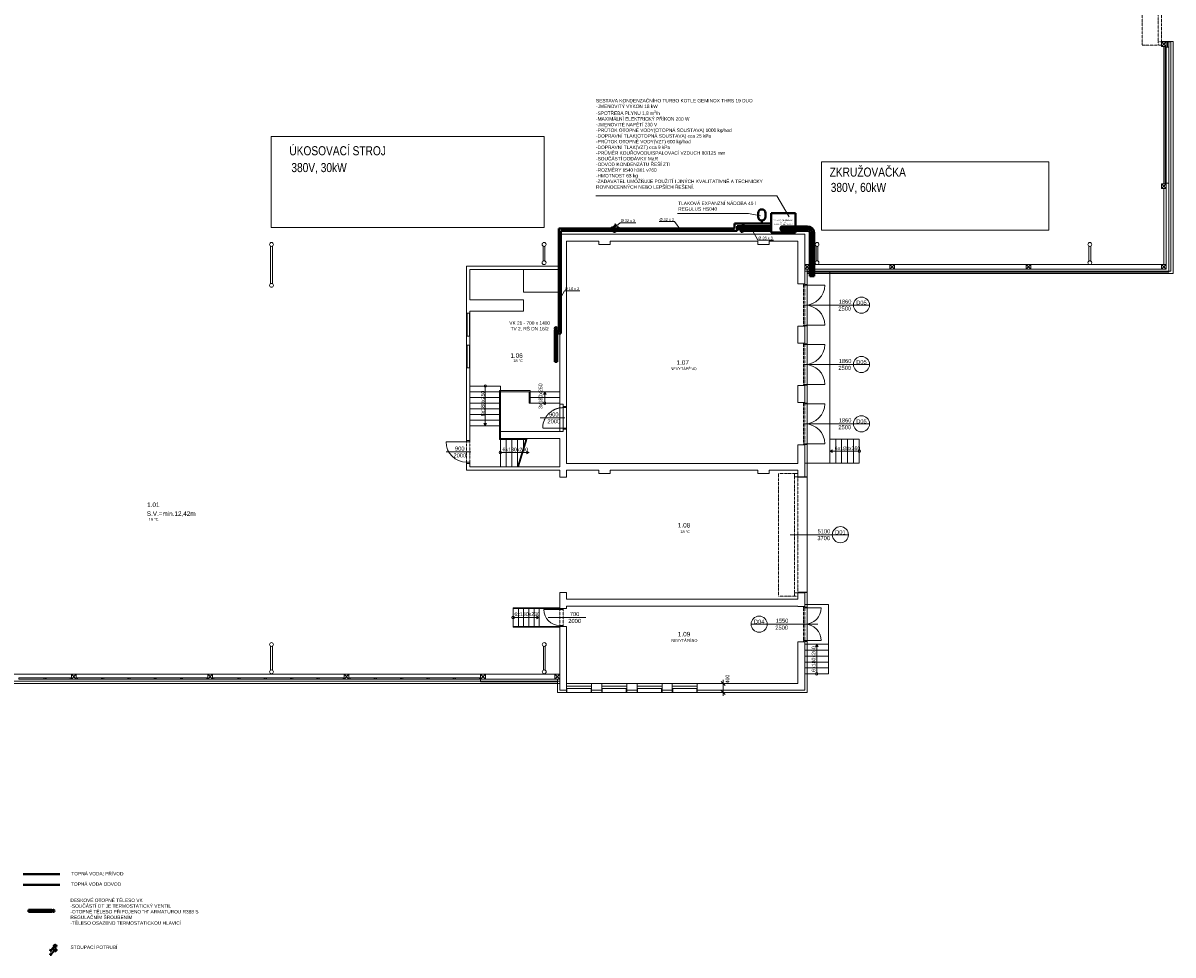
# Model space of a CAD drawing. Header units: millimetres. Extents: x 0 to 1216358, y -266558 to 2852.
# Tile 7 of 76: x 968233 to 1018824, y -186223 to -145225. Entities that reach past the tile are written whole.
import ezdxf
from ezdxf.enums import TextEntityAlignment as Align

# ---------------------------------------------------------------- set-up
doc = ezdxf.new("R2010")
doc.units = ezdxf.units.MM
for name, pattern in [('DASHED', [0.75, 0.5, -0.25]), ('DĚLICÍ2', [15.875, 6.35, -3.175, 0, -3.175, 0, -3.175]), ('ČÁRKOVANÁ', [19.05, 12.7, -6.35])]:
    doc.linetypes.add(name, pattern=pattern)
doc.layers.get('0').update_dxf_attribs({"lineweight": 13})
for name, color, linetype, lineweight in [('1-UT-POPIS', 7, 'Continuous', 13), ('1-UT-ROZ-ZPATECKA', 6, 'DASHED', 40), ('1-UT-ROZVODY', 4, 'Continuous', 40), ('1-UT-ROZVODY-PRIVOD', 4, 'Continuous', 40), ('1-UT-TELESA', 7, 'Continuous', 40), ('1VZT-POPIS', 7, 'Continuous', 13), ('St_plocha_místnosti', 250, 'Continuous', 18)]:
    doc.layers.add(name, color=color, linetype=linetype, lineweight=lineweight)
doc.styles.add('Andy', font='arial.ttf')
doc.styles.add('SPIRITTXTSTYLE1', font='arial.ttf')
doc.styles.get("Standard").update_dxf_attribs({"font": 'arial.ttf'})
doc.linetypes.add('IZOLACE', pattern='A,0.0001,-0.1,[134,ltypeshp.shx,S=0.1,R=0,X=-0.1,Y=0],-0.2,[134,ltypeshp.shx,S=0.1,R=180,X=0.1,Y=0],-0.1', length=0.4001)
doc.linetypes.add('ZIGZAG', pattern='A,0.00254,-5.08,[131,ltypeshp.shx,S=5.08,R=0,X=-5.08,Y=0],-10.16,[131,ltypeshp.shx,S=5.08,R=180,X=5.08,Y=0],-5.08', length=20.32254)

# ---------------------------------------------------------------- blocks, each defined once
blk = doc.blocks.new('OT')
at = {"layer": '1-UT-ROZVODY-PRIVOD'}
h = blk.add_hatch(color=7, dxfattribs=at)
h.dxf.hatch_style = 1
h.paths.add_polyline_path([(-20217, -36505, 1), (-20117, -36505, 1)])
at = {"layer": '1-UT-ROZVODY-PRIVOD', "color": 7}
blk.add_circle((-20167, -36505), 50, dxfattribs=at)
at = {"layer": '1-UT-TELESA', "color": 7}
for p, q in [((-20217, -35404), (-20217, -36439)), ((-20117, -35404), (-20217, -35404)), ((-20117, -35404), (-20117, -36439)), ((-20117, -36439), (-20217, -36439))]:
    blk.add_line(p, q, dxfattribs=at)
blk = doc.blocks.new('_Oblique')
at = {"color": 0, "linetype": 'ByBlock', "lineweight": -2}
blk.add_line((-0.5, -0.5), (0.5, 0.5), dxfattribs=at)
blk = doc.blocks.new('EDWED')
at = {"color": 8, "linetype": 'DĚLICÍ2', "ltscale": 2}
for p, q in [((968177, -235745), (968177, -241115)), ((968877, -235895), (968877, -240965)), ((969027, -240965), (969027, -235895)), ((968177, -241115), (968877, -241115)), ((969027, -240965), (968877, -240965)), ((968877, -240965), (968877, -241115)), ((968877, -241115), (969027, -241115)), ((969027, -241115), (969027, -240965)), ((938457, -259455), (938456, -258555)), ((938607, -259455), (938606, -258555)), ((942558, -266635), (942557, -265935)), ((942708, -266635), (942707, -265935))]:
    blk.add_line(p, q, dxfattribs=at)
at = {"color": 8}
for p, q in [((969357, -240945), (969027, -240945)), ((969027, -240945), (969027, -240965)), ((969187, -241175), (969237, -241175)), ((969187, -241227), (969187, -241175)), ((969187, -241175), (969187, -242381)), ((969237, -241175), (969187, -241175)), ((969187, -241175), (969187, -247205)), ((969237, -241175), (969187, -241175)), ((969237, -241227), (969187, -241227)), ((969237, -241175), (969237, -241227)), ((969237, -242381), (969237, -241175)), ((969237, -247205), (969237, -241175)), ((969237, -241201), (969357, -241201)), ((969357, -240965), (969357, -240945)), ((969357, -241201), (969357, -240965)), ((969357, -247180), (969357, -241200)), ((969187, -242329), (969187, -242381)), ((969237, -242329), (969187, -242329)), ((969237, -242381), (969237, -242329)), ((969187, -242381), (969237, -242381)), ((969187, -242381), (969237, -242381)), ((969187, -242381), (969187, -242381)), ((969237, -242381), (969187, -242381)), ((969187, -242381), (969237, -242381)), ((969187, -242381), (969237, -242381)), ((969187, -242433), (969187, -242381)), ((969187, -242381), (969187, -243587)), ((969237, -242381), (969187, -242381)), ((969237, -242433), (969187, -242433)), ((969237, -242381), (969237, -242381)), ((969237, -242381), (969237, -242433)), ((969237, -243587), (969237, -242381)), ((969187, -243535), (969187, -243587)), ((969237, -243535), (969187, -243535)), ((969187, -243587), (969237, -243587)), ((969187, -243587), (969237, -243587)), ((969187, -243587), (969187, -243587)), ((969237, -243587), (969187, -243587)), ((969187, -243587), (969237, -243587)), ((969187, -243587), (969237, -243587)), ((969187, -243639), (969187, -243587)), ((969187, -243587), (969187, -244793)), ((969237, -243587), (969187, -243587)), ((969237, -243639), (969187, -243639)), ((969237, -243587), (969237, -243535)), ((969237, -243587), (969237, -243587)), ((969237, -243587), (969237, -243639)), ((969237, -244793), (969237, -243587)), ((969187, -244741), (969187, -244793)), ((969237, -244741), (969187, -244741)), ((969187, -244793), (969237, -244793)), ((969187, -244793), (969237, -244793)), ((969187, -244793), (969187, -244793)), ((969237, -244793), (969187, -244793)), ((969187, -244793), (969237, -244793)), ((969187, -244793), (969237, -244793)), ((969187, -244845), (969187, -244793)), ((969187, -244793), (969187, -245999)), ((969237, -244793), (969187, -244793)), ((969237, -244845), (969187, -244845)), ((969237, -244793), (969237, -244741)), ((969237, -244793), (969237, -244793)), ((969237, -244793), (969237, -244845)), ((969237, -245999), (969237, -244793)), ((941867, -245134), (929867, -245134)), ((929867, -245134), (929867, -249134)), ((941867, -249134), (941867, -245134)), ((954072, -246243), (954072, -249243)), ((964072, -246243), (954072, -246243)), ((964072, -249243), (964072, -246243)), ((969187, -245947), (969187, -245999)), ((969237, -245947), (969187, -245947)), ((969187, -245999), (969237, -245999)), ((969187, -245999), (969237, -245999)), ((969187, -245999), (969187, -245999)), ((969237, -245999), (969187, -245999)), ((969187, -245999), (969237, -245999)), ((969187, -245999), (969237, -245999)), ((969187, -246051), (969187, -245999)), ((969187, -245999), (969187, -247205)), ((969237, -245999), (969187, -245999)), ((969237, -246051), (969187, -246051)), ((969237, -245999), (969237, -245947)), ((969237, -245999), (969237, -245999)), ((969237, -245999), (969237, -246051)), ((969237, -247205), (969237, -245999)), ((969187, -247153), (969187, -247205)), ((969237, -247153), (969187, -247153)), ((969187, -247205), (969237, -247205)), ((969187, -247205), (969237, -247205)), ((969187, -247205), (969237, -247205)), ((969237, -247205), (969237, -247153)), ((969237, -247180), (969357, -247180)), ((969237, -250968), (969237, -247180)), ((969357, -251088), (969357, -247180)), ((929867, -249134), (941867, -249134)), ((954072, -249243), (964072, -249243)), ((953337, -249425), (942557, -249425)), ((953337, -250758), (953337, -249425)), ((953337, -250968), (953337, -249425)), ((953437, -251088), (953437, -250968)), ((953337, -251635), (953437, -251635)), ((953287, -252545), (955478, -252545)), ((955478, -252545), (956187, -252545)), ((953337, -253455), (953437, -253455)), ((953337, -254245), (953437, -254245)), ((953287, -255155), (955478, -255155)), ((955478, -255155), (956187, -255155)), ((953337, -256065), (953437, -256065)), ((953337, -256855), (953437, -256855)), ((941702, -257505), (942784, -257505)), ((953287, -257765), (955478, -257765)), ((955478, -257765), (956187, -257765)), ((937568, -259005), (938649, -259005)), ((953337, -258675), (953437, -258675)), ((953037, -260115), (953437, -260115)), ((952693, -262645), (954550, -262645)), ((954550, -262645), (955259, -262645)), ((953037, -265175), (953437, -265175)), ((953337, -265825), (953437, -265825)), ((942054, -266285), (943701, -266285)), ((950977, -266580), (951686, -266580)), ((951686, -266580), (953910, -266580)), ((953337, -267335), (953437, -267335)), ((939077, -269115), (939077, -268995))]:
    blk.add_line(p, q, dxfattribs=at)
at = {"color": 8, "linetype": 'ZIGZAG', "ltscale": 0.2}
blk.add_line((969027, -240955), (969357, -240955), dxfattribs=at)
at = {"color": 8, "ltscale": 2}
for p, q in [((969027, -240965), (969237, -241175)), ((969027, -241175), (969237, -240965)), ((969237, -240965), (969027, -240965)), ((969027, -240965), (969027, -241175)), ((969027, -241175), (969237, -241175)), ((969137, -247205), (969137, -241175)), ((969537, -240945), (969237, -240945)), ((969437, -240965), (969237, -240965)), ((969237, -241175), (969237, -240965)), ((969437, -251053), (969437, -240965)), ((969537, -251153), (969537, -240945)), ((969027, -247205), (969237, -247415)), ((969027, -247415), (969237, -247205)), ((969237, -247205), (969027, -247205)), ((969027, -247205), (969027, -247415)), ((969237, -247415), (969237, -247205)), ((969027, -247415), (969237, -247415)), ((969137, -247415), (969137, -250758)), ((969137, -250758), (969137, -247415)), ((953337, -249425), (942557, -249425)), ((942557, -249425), (942557, -250825)), ((944273, -249725), (942857, -249725)), ((942857, -249725), (942857, -259505)), ((944273, -249725), (944273, -249875)), ((944273, -249875), (944773, -249875)), ((944773, -249725), (944773, -249875)), ((951277, -249725), (944773, -249725)), ((951277, -249725), (951277, -249875)), ((951277, -249875), (951777, -249875)), ((951777, -249725), (951777, -249875)), ((953037, -249725), (951777, -249725)), ((953037, -251615), (953037, -249725)), ((942557, -250825), (938457, -250825)), ((938457, -250825), (938457, -252905)), ((969137, -250758), (953337, -250758)), ((969239, -250758), (953337, -250758)), ((953337, -250758), (953547, -250968)), ((953337, -250968), (953547, -250758)), ((953547, -250758), (953337, -250758)), ((953337, -250758), (953337, -250968)), ((957077, -250758), (953547, -250758)), ((953547, -250968), (953547, -250758)), ((957077, -250758), (957287, -250968)), ((957077, -250968), (957287, -250758)), ((957287, -250758), (957077, -250758)), ((957077, -250758), (957077, -250968)), ((963077, -250758), (957287, -250758)), ((957287, -250968), (957287, -250758)), ((963077, -250758), (963287, -250968)), ((963077, -250968), (963287, -250758)), ((963287, -250758), (963077, -250758)), ((963077, -250758), (963077, -250968)), ((969031, -250758), (963287, -250758)), ((963287, -250968), (963287, -250758)), ((969027, -250758), (969237, -250968)), ((969027, -250968), (969237, -250758)), ((969237, -250758), (969027, -250758)), ((969027, -250758), (969027, -250968)), ((969237, -250968), (969237, -250758)), ((942557, -250975), (938607, -250975)), ((938607, -250975), (938607, -252305)), ((940957, -251971), (940957, -250975)), ((942557, -250975), (942557, -258105)), ((953337, -251615), (953337, -250968)), ((953337, -250968), (953547, -250968)), ((953337, -251053), (969437, -251053)), ((953437, -251088), (953437, -251635)), ((969357, -251088), (953437, -251088)), ((953437, -251153), (969537, -251153)), ((969237, -250968), (953547, -250968)), ((954437, -259495), (954437, -251065)), ((957077, -250968), (957287, -250968)), ((963077, -250968), (963287, -250968)), ((969027, -250968), (969237, -250968)), ((953037, -251615), (953337, -251615)), ((953337, -251615), (953287, -251615)), ((953287, -251615), (953287, -251665)), ((953287, -251665), (953337, -251665)), ((953337, -251665), (953337, -251615)), ((953337, -251665), (954217, -251665)), ((940957, -252305), (938607, -252305)), ((940957, -251971), (942557, -251971)), ((940957, -252305), (940957, -252805)), ((938457, -253905), (938457, -252905)), ((938607, -252905), (938457, -252905)), ((938482, -253905), (938482, -252905)), ((938582, -253905), (938582, -252905)), ((940957, -252805), (938607, -252805)), ((938607, -252805), (938607, -252905)), ((938607, -252905), (938607, -253905)), ((953437, -253455), (953437, -254245)), ((938607, -253905), (938457, -253905)), ((938457, -253905), (938457, -254305)), ((938607, -253905), (938607, -254305)), ((953037, -253475), (953037, -254225)), ((953037, -253475), (953337, -253475)), ((953337, -253475), (953337, -254225)), ((938457, -255305), (938457, -254305)), ((938607, -254305), (938457, -254305)), ((938482, -255305), (938482, -254305)), ((938582, -255305), (938582, -254305)), ((938607, -254305), (938607, -255305)), ((953037, -254225), (953337, -254225)), ((938607, -255305), (938457, -255305)), ((938457, -255305), (938457, -258505)), ((938607, -255305), (938607, -258505)), ((939957, -256105), (938607, -256105)), ((942557, -256355), (938607, -256355)), ((939282, -256159), (939282, -257855)), ((941257, -256305), (939907, -256305)), ((939907, -256305), (939907, -258455)), ((939957, -256105), (939957, -258155)), ((941207, -256355), (941207, -256855)), ((941257, -256305), (941257, -256855)), ((941898, -256355), (941839, -256456)), ((941839, -256456), (941957, -256456)), ((941957, -256456), (941898, -256355)), ((941898, -256800), (941898, -256355)), ((953037, -256085), (953037, -256835)), ((953037, -256085), (953337, -256085)), ((953337, -256085), (953337, -256835)), ((953437, -256065), (953437, -256855)), ((939957, -256605), (938607, -256605)), ((939957, -256605), (938607, -256605)), ((939957, -256855), (938607, -256855)), ((939957, -256855), (938607, -256855)), ((942557, -256605), (941207, -256605)), ((942557, -256855), (941207, -256855)), ((942707, -256905), (942557, -256905)), ((942707, -256905), (942707, -257005)), ((953037, -256835), (953337, -256835)), ((939957, -257105), (938607, -257105)), ((939957, -257355), (938607, -257355)), ((942707, -257005), (942857, -257005)), ((939957, -257605), (938607, -257605)), ((939957, -257855), (938607, -257855)), ((939282, -257855), (939224, -257753)), ((939224, -257753), (939341, -257753)), ((939341, -257753), (939282, -257855)), ((942707, -258005), (942857, -258005)), ((942707, -258005), (942707, -258105)), ((938456, -258505), (938456, -258555)), ((938606, -258505), (938456, -258505)), ((938607, -258505), (938457, -258505)), ((938606, -258555), (938606, -258505)), ((939907, -258455), (941072, -258455)), ((942557, -258105), (939957, -258105)), ((939957, -258105), (939957, -258405)), ((939957, -258405), (942557, -258405)), ((939957, -258405), (939957, -259655)), ((940207, -258405), (940207, -259655)), ((940457, -258405), (940457, -259655)), ((940707, -259655), (941087, -258405)), ((940707, -258405), (940707, -259655)), ((940738, -259655), (941119, -258405)), ((940957, -258405), (940957, -258833)), ((942557, -258105), (942707, -258105)), ((942557, -258405), (942557, -259655)), ((954697, -258445), (954437, -258445)), ((954957, -258445), (954697, -258445)), ((954697, -259495), (954697, -258445)), ((955217, -258445), (954957, -258445)), ((954957, -259495), (954957, -258445)), ((955477, -258445), (955217, -258445)), ((955217, -259495), (955217, -258445)), ((955737, -258445), (955477, -258445)), ((955477, -259495), (955477, -258445)), ((955737, -259495), (955737, -258445)), ((938456, -258555), (937556, -258555)), ((938456, -258555), (938606, -258555)), ((939997, -259030), (941207, -259027)), ((941106, -259085), (941106, -258968)), ((941106, -258968), (941207, -259027)), ((941207, -259027), (941106, -259085)), ((953037, -258695), (953037, -259505)), ((953337, -258695), (953037, -258695)), ((953337, -258695), (953337, -260095)), ((953337, -260095), (953337, -258695)), ((953437, -260115), (953437, -258675)), ((954539, -258911), (954437, -258970)), ((954437, -258970), (954539, -259028)), ((955683, -258970), (954437, -258970)), ((954539, -259028), (954539, -258911)), ((938457, -259455), (938457, -259505)), ((938607, -259455), (938457, -259455)), ((938457, -259505), (938607, -259505)), ((938607, -259505), (938457, -259505)), ((938457, -259505), (938457, -259805)), ((938607, -259505), (938607, -259455)), ((938607, -259505), (938607, -259655)), ((953037, -259505), (942857, -259505)), ((953337, -259495), (954437, -259495)), ((954437, -259495), (954697, -259495)), ((954697, -259495), (954957, -259495)), ((954957, -259495), (955217, -259495)), ((955217, -259495), (955477, -259495)), ((955477, -259495), (955737, -259495)), ((942557, -259805), (938457, -259805)), ((942557, -259655), (938607, -259655)), ((942557, -259805), (942557, -260115)), ((942857, -259805), (942857, -260115)), ((944272, -259805), (942857, -259805)), ((944272, -259805), (944272, -259955)), ((944272, -259955), (944772, -259955)), ((944772, -259805), (944772, -259955)), ((951277, -259805), (944772, -259805)), ((951277, -259805), (951277, -259955)), ((951277, -259955), (951777, -259955)), ((951777, -259805), (951777, -259955)), ((953037, -259805), (951777, -259805)), ((953037, -259805), (953037, -260095)), ((942857, -260115), (942557, -260115)), ((953037, -260095), (953337, -260095)), ((942857, -265185), (942557, -265185)), ((942557, -265885), (942557, -265185)), ((942857, -265485), (942857, -265185)), ((953037, -265485), (942857, -265485)), ((953337, -265195), (953037, -265195)), ((953037, -265485), (953037, -265195)), ((953337, -265805), (953337, -265195)), ((953437, -265825), (953437, -265175)), ((940507, -265855), (942557, -265855)), ((940507, -265855), (940507, -266715)), ((940737, -265885), (940507, -265885)), ((940507, -265885), (940507, -266685)), ((940967, -265885), (940737, -265885)), ((940737, -265885), (940737, -266685)), ((941197, -265885), (940967, -265885)), ((940967, -265885), (940967, -266685)), ((941427, -265885), (941197, -265885)), ((941197, -265885), (941197, -266685)), ((941657, -265885), (941427, -265885)), ((941427, -265885), (941427, -266685)), ((941657, -265885), (941657, -266685)), ((941657, -265885), (942557, -265885)), ((942557, -265935), (941857, -265935)), ((942557, -265885), (942557, -265935)), ((942707, -265885), (942557, -265885)), ((942557, -265885), (942857, -265885)), ((942557, -265935), (942707, -265935)), ((942707, -265935), (942707, -265885)), ((953037, -265785), (942857, -265785)), ((942857, -265885), (942857, -265785)), ((953037, -265805), (953037, -265785)), ((953037, -265805), (953337, -265805)), ((954387, -265715), (953337, -265715)), ((954387, -267465), (954387, -265715)), ((940562, -266285), (941657, -266285)), ((941657, -266285), (941556, -266226)), ((941556, -266226), (941556, -266343)), ((941556, -266343), (941657, -266285)), ((940507, -266685), (940737, -266685)), ((940507, -266715), (942557, -266715)), ((940737, -266685), (940967, -266685)), ((940967, -266685), (941197, -266685)), ((941197, -266685), (941427, -266685)), ((941427, -266685), (941657, -266685)), ((941657, -266685), (942557, -266685)), ((942557, -266685), (942857, -266685)), ((942557, -268995), (942557, -266685)), ((942558, -266635), (942558, -266685)), ((942708, -266635), (942558, -266635)), ((942558, -266685), (942708, -266685)), ((942708, -266685), (942708, -266635)), ((942857, -269410), (942857, -266685)), ((953037, -267355), (953337, -267355)), ((953037, -269185), (953037, -267355)), ((953337, -269485), (953337, -267355)), ((953337, -267465), (954387, -267465)), ((953337, -267465), (953337, -267725)), ((953437, -269585), (953437, -267335)), ((953862, -267465), (953804, -267566)), ((953804, -267566), (953921, -267566)), ((953921, -267566), (953862, -267465)), ((953862, -268710), (953862, -267465)), ((954387, -267725), (954387, -267465)), ((953337, -267725), (953337, -267985)), ((953337, -267725), (954387, -267725)), ((953337, -267985), (953337, -268245)), ((953337, -267985), (954387, -267985)), ((954387, -267985), (954387, -267725)), ((954387, -268245), (954387, -267985)), ((953337, -268245), (953337, -268505)), ((953337, -268245), (954387, -268245)), ((953337, -268505), (953337, -268765)), ((953337, -268505), (954387, -268505)), ((954387, -268505), (954387, -268245)), ((954387, -268765), (954387, -268505)), ((872807, -268785), (942557, -268785)), ((942557, -269085), (872807, -269085)), ((921287, -268785), (921077, -268785)), ((921077, -268785), (921077, -268995)), ((921077, -268995), (921287, -268785)), ((921077, -268785), (921287, -268995)), ((921077, -268995), (921287, -268995)), ((921287, -268995), (921287, -268785)), ((927287, -268785), (927077, -268785)), ((927077, -268785), (927077, -268995)), ((927077, -268995), (927287, -268785)), ((927077, -268785), (927287, -268995)), ((927077, -268995), (927287, -268995)), ((927287, -268995), (927287, -268785)), ((933287, -268785), (933077, -268785)), ((933077, -268785), (933077, -268995)), ((933077, -268995), (933287, -268785)), ((933077, -268785), (933287, -268995)), ((933077, -268995), (933287, -268995)), ((933287, -268995), (933287, -268785)), ((939287, -268785), (939077, -268785)), ((939077, -268785), (939077, -268995)), ((939077, -268995), (939287, -268785)), ((939077, -268785), (939287, -268995)), ((939077, -268995), (939287, -268995)), ((939077, -269115), (942457, -269115)), ((939182, -268995), (942457, -268995)), ((939287, -268995), (939287, -268785)), ((942557, -268785), (942347, -268785)), ((942347, -268785), (942347, -268995)), ((942347, -268995), (942557, -268785)), ((942347, -268785), (942557, -268995)), ((942347, -268995), (942557, -268995)), ((942457, -269585), (942457, -268995)), ((942557, -268995), (942557, -268785)), ((942557, -269485), (942557, -268995)), ((949748, -269735), (949748, -269035)), ((953337, -268765), (954387, -268765)), ((942557, -269185), (872807, -269185)), ((942877, -269585), (942457, -269585)), ((942857, -269485), (942557, -269485)), ((942857, -269185), (943957, -269185)), ((943957, -269310), (942857, -269310)), ((942857, -269585), (942857, -269310)), ((943957, -269410), (942857, -269410)), ((943937, -269585), (942857, -269585)), ((942877, -269585), (942877, -269410)), ((943937, -269585), (943937, -269410)), ((944427, -269585), (943937, -269585)), ((944407, -269185), (943957, -269185)), ((943957, -269410), (943957, -269185)), ((943957, -269585), (943957, -269410)), ((944407, -269485), (943957, -269485)), ((944407, -269185), (945507, -269185)), ((944407, -269410), (944407, -269185)), ((945507, -269310), (944407, -269310)), ((945507, -269410), (944407, -269410)), ((944407, -269585), (944407, -269410)), ((944427, -269585), (944427, -269410)), ((944427, -269585), (945507, -269585)), ((945487, -269585), (945487, -269410)), ((945977, -269585), (945487, -269585)), ((945957, -269185), (945507, -269185)), ((945507, -269410), (945507, -269185)), ((945507, -269585), (945507, -269410)), ((945957, -269485), (945507, -269485)), ((945957, -269185), (947057, -269185)), ((945957, -269410), (945957, -269185)), ((947057, -269310), (945957, -269310)), ((945957, -269585), (945957, -269410)), ((947057, -269410), (945957, -269410)), ((945977, -269585), (945977, -269410)), ((945977, -269585), (947057, -269585)), ((947037, -269585), (947037, -269410)), ((947527, -269585), (947037, -269585)), ((947507, -269185), (947057, -269185)), ((947057, -269410), (947057, -269185)), ((947057, -269585), (947057, -269410)), ((947507, -269485), (947057, -269485)), ((947507, -269185), (948607, -269185)), ((947507, -269410), (947507, -269185)), ((948607, -269310), (947507, -269310)), ((947507, -269585), (947507, -269410)), ((948607, -269410), (947507, -269410)), ((947527, -269585), (947527, -269410)), ((947527, -269585), (948587, -269585)), ((948587, -269585), (948587, -269410)), ((953437, -269585), (948587, -269585)), ((953037, -269185), (948607, -269185)), ((948607, -269410), (948607, -269185)), ((948607, -269585), (948607, -269410)), ((953337, -269485), (948607, -269485)), ((949348, -269185), (949898, -269185)), ((949348, -269585), (949898, -269585))]:
    blk.add_line(p, q, dxfattribs=at)
at = {"color": 8, "linetype": 'ZIGZAG'}
blk.add_line((969297, -241201), (969297, -240965), dxfattribs=at)
at = {"color": 8, "lineweight": 18, "ltscale": 2}
for p, q in [((929837, -251600), (929837, -249950)), ((929917, -251600), (929917, -249950)), ((941829, -250604), (941829, -249949)), ((941909, -250604), (941909, -249949)), ((953837, -250604), (953837, -249950)), ((953917, -250604), (953917, -249950)), ((965837, -250604), (965837, -249950)), ((965917, -250604), (965917, -249950)), ((929837, -268600), (929837, -267550)), ((929917, -268600), (929917, -267550)), ((941837, -268600), (941837, -267550)), ((941917, -268600), (941917, -267550))]:
    blk.add_line(p, q, dxfattribs=at)
at = {"color": 8, "ltscale": 3}
for p, q in [((953437, -253455), (953437, -251635)), ((953437, -256065), (953437, -254245)), ((953437, -258675), (953437, -256855)), ((953437, -260095), (953437, -265195)), ((953437, -267335), (953437, -265825))]:
    blk.add_line(p, q, dxfattribs=at)
at = {"color": 8, "linetype": 'ČÁRKOVANÁ', "ltscale": 2}
for p, q in [((942708, -257055), (942707, -257955)), ((942708, -257055), (942708, -257005)), ((942708, -257005), (942858, -257005)), ((942858, -257055), (942708, -257055)), ((942858, -257055), (942857, -257955)), ((942858, -257005), (942858, -257055)), ((942707, -257955), (941807, -257955)), ((942707, -258005), (942707, -257955)), ((942707, -257955), (942857, -257955)), ((942857, -258005), (942707, -258005)), ((942857, -257955), (942857, -258005))]:
    blk.add_line(p, q, dxfattribs=at)
at = {"color": 8, "linetype": 'IZOLACE', "ltscale": 2}
for p, q in [((953037, -260105), (953437, -260105)), ((953437, -265185), (953037, -265185)), ((942867, -269585), (942867, -269410)), ((943947, -269585), (943947, -269410)), ((944417, -269585), (944417, -269410)), ((945497, -269585), (945497, -269410)), ((945967, -269585), (945967, -269410)), ((947047, -269585), (947047, -269410)), ((947517, -269585), (947517, -269410)), ((948597, -269585), (948597, -269410))]:
    blk.add_line(p, q, dxfattribs=at)
at = {"color": 8, "linetype": 'DĚLICÍ2', "ltscale": 2}
for points in [[(953287, -251665), (953287, -253425)], [(953337, -251665), (953337, -253425)], [(953287, -254275), (953287, -256035)], [(953337, -254275), (953337, -256035)], [(953287, -256885), (953287, -258645)], [(953337, -256885), (953337, -258645)], [(952187, -259945), (952187, -265345)], [(952187, -259945), (952887, -259945)], [(952887, -260095), (952887, -265195)], [(953037, -265195), (953037, -260095)], [(952187, -265345), (952887, -265345)], [(953287, -265855), (953287, -267305)], [(953337, -265855), (953337, -267305)]]:
    blk.add_lwpolyline(points, dxfattribs=at)
at = {"color": 8, "ltscale": 2}
for points in [[(953337, -253475), (953337, -253425), (953287, -253425), (953287, -253475)], [(953337, -254275), (953337, -254225), (953287, -254225), (953287, -254275)], [(953337, -256085), (953337, -256035), (953287, -256035), (953287, -256085)], [(953337, -256885), (953337, -256835), (953287, -256835), (953287, -256885)], [(953337, -258695), (953337, -258645), (953287, -258645), (953287, -258695)], [(953337, -265855), (953337, -265805), (953287, -265805), (953287, -265855)], [(953337, -267355), (953337, -267305), (953287, -267305), (953287, -267355)]]:
    blk.add_lwpolyline(points, close=True, dxfattribs=at)
for points in [[(953337, -253425), (954217, -253425)], [(953337, -254275), (954217, -254275)], [(953337, -256035), (954217, -256035)], [(953337, -256885), (954217, -256885)], [(953337, -258645), (954217, -258645)], [(953337, -265855), (954062, -265855)], [(953337, -267305), (954062, -267305)]]:
    blk.add_lwpolyline(points, dxfattribs=at)
at = {"color": 8}
for points in [[(953037, -260095), (952887, -260095), (952887, -259945), (953037, -259945)], [(918761, -268995), (919919, -268995), (919919, -268945), (918761, -268945)], [(919919, -268995), (919869, -268995), (919869, -268945), (919919, -268945)], [(919919, -268995), (921077, -268995), (921077, -268945), (919919, -268945)], [(919919, -268995), (919919, -268995), (919919, -268945), (919919, -268945)], [(919919, -268995), (919969, -268995), (919969, -268945), (919919, -268945)], [(921077, -268995), (921027, -268995), (921027, -268945), (921077, -268945)], [(921287, -268995), (922445, -268995), (922445, -268945), (921287, -268945)], [(921287, -268995), (921337, -268995), (921337, -268945), (921287, -268945)], [(922445, -268995), (922395, -268995), (922395, -268945), (922445, -268945)], [(922445, -268995), (923603, -268995), (923603, -268945), (922445, -268945)], [(922445, -268995), (922445, -268995), (922445, -268945), (922445, -268945)], [(922445, -268995), (922495, -268995), (922495, -268945), (922445, -268945)], [(923603, -268995), (923553, -268995), (923553, -268945), (923603, -268945)], [(923603, -268995), (924761, -268995), (924761, -268945), (923603, -268945)], [(923603, -268995), (923603, -268995), (923603, -268945), (923603, -268945)], [(923603, -268995), (923653, -268995), (923653, -268945), (923603, -268945)], [(924761, -268995), (924711, -268995), (924711, -268945), (924761, -268945)], [(924761, -268995), (925919, -268995), (925919, -268945), (924761, -268945)], [(924761, -268995), (924761, -268995), (924761, -268945), (924761, -268945)], [(924761, -268995), (924811, -268995), (924811, -268945), (924761, -268945)], [(925919, -268995), (925869, -268995), (925869, -268945), (925919, -268945)], [(925919, -268995), (927077, -268995), (927077, -268945), (925919, -268945)], [(925919, -268995), (925919, -268995), (925919, -268945), (925919, -268945)], [(925919, -268995), (925969, -268995), (925969, -268945), (925919, -268945)], [(927077, -268995), (927027, -268995), (927027, -268945), (927077, -268945)], [(927287, -268995), (928445, -268995), (928445, -268945), (927287, -268945)], [(927287, -268995), (927337, -268995), (927337, -268945), (927287, -268945)], [(928445, -268995), (928395, -268995), (928395, -268945), (928445, -268945)], [(928445, -268995), (929603, -268995), (929603, -268945), (928445, -268945)], [(928445, -268995), (928445, -268995), (928445, -268945), (928445, -268945)], [(928445, -268995), (928495, -268995), (928495, -268945), (928445, -268945)], [(929603, -268995), (929553, -268995), (929553, -268945), (929603, -268945)], [(929603, -268995), (930761, -268995), (930761, -268945), (929603, -268945)], [(929603, -268995), (929603, -268995), (929603, -268945), (929603, -268945)], [(929603, -268995), (929653, -268995), (929653, -268945), (929603, -268945)], [(930761, -268995), (930711, -268995), (930711, -268945), (930761, -268945)], [(930761, -268995), (931919, -268995), (931919, -268945), (930761, -268945)], [(930761, -268995), (930761, -268995), (930761, -268945), (930761, -268945)], [(930761, -268995), (930811, -268995), (930811, -268945), (930761, -268945)], [(931919, -268995), (931869, -268995), (931869, -268945), (931919, -268945)], [(931919, -268995), (933077, -268995), (933077, -268945), (931919, -268945)], [(931919, -268995), (931919, -268995), (931919, -268945), (931919, -268945)], [(931919, -268995), (931969, -268995), (931969, -268945), (931919, -268945)], [(933077, -268995), (933027, -268995), (933027, -268945), (933077, -268945)], [(933287, -268995), (934445, -268995), (934445, -268945), (933287, -268945)], [(933287, -268995), (933337, -268995), (933337, -268945), (933287, -268945)], [(934445, -268995), (934395, -268995), (934395, -268945), (934445, -268945)], [(934445, -268995), (935603, -268995), (935603, -268945), (934445, -268945)], [(934445, -268995), (934445, -268995), (934445, -268945), (934445, -268945)], [(934445, -268995), (934495, -268995), (934495, -268945), (934445, -268945)], [(935603, -268995), (935553, -268995), (935553, -268945), (935603, -268945)], [(935603, -268995), (936761, -268995), (936761, -268945), (935603, -268945)], [(935603, -268995), (935603, -268995), (935603, -268945), (935603, -268945)], [(935603, -268995), (935653, -268995), (935653, -268945), (935603, -268945)], [(936761, -268995), (936711, -268995), (936711, -268945), (936761, -268945)], [(936761, -268995), (937919, -268995), (937919, -268945), (936761, -268945)], [(936761, -268995), (936761, -268995), (936761, -268945), (936761, -268945)], [(936761, -268995), (936811, -268995), (936811, -268945), (936761, -268945)], [(937919, -268995), (937869, -268995), (937869, -268945), (937919, -268945)], [(937919, -268995), (939077, -268995), (939077, -268945), (937919, -268945)], [(937919, -268995), (937919, -268995), (937919, -268945), (937919, -268945)], [(937919, -268995), (937969, -268995), (937969, -268945), (937919, -268945)], [(939077, -268995), (939027, -268995), (939027, -268945), (939077, -268945)]]:
    blk.add_lwpolyline(points, close=True, dxfattribs=at)
at = {"color": 8, "linetype": 'DĚLICÍ2', "ltscale": 2}
blk.add_lwpolyline([(953037, -265195), (952887, -265195), (952887, -265345), (953037, -265345)], close=True, dxfattribs=at)
at = {"color": 8, "ltscale": 2}
for centre, radius in [((929877, -249875), 85), ((941869, -249874), 85), ((953877, -249875), 85), ((965877, -249875), 85), ((941869, -250679), 85), ((953877, -250679), 85), ((965877, -250679), 85), ((929877, -251675), 85), ((939282, -256105), 54.6), ((941898, -256855), 54.6), ((939942, -259030), 54.6), ((955737, -258970), 54.6), ((940507, -266285), 54.6), ((929877, -267475), 85), ((941877, -267475), 85), ((929877, -268675), 85), ((941877, -268675), 85), ((953862, -268765), 54.6)]:
    blk.add_circle(centre, radius, dxfattribs=at)
at = {"color": 8}
for centre in [(955832, -252545), (955832, -255155), (955832, -257765), (954905, -262645), (951331, -266580)]:
    blk.add_circle(centre, 355, dxfattribs=at)
at = {"color": 8, "ltscale": 2}
for centre, radius, start, end in [((953337, -251665), 880, 270, 0), ((953337, -253425), 880, 0, 90), ((953337, -254275), 880, 270, 0), ((953337, -256035), 880, 0, 90), ((953337, -256885), 880, 270, 0), ((953337, -258645), 880, 0, 90), ((938456, -258555), 900, 180, 270), ((942557, -265935), 700, 180, 270), ((953337, -265855), 725, 270, 0), ((953337, -267305), 725, 0, 90)]:
    blk.add_arc(centre, radius, start, end, dxfattribs=at)
at = {"color": 8, "linetype": 'ČÁRKOVANÁ', "ltscale": 2}
blk.add_arc((942707, -257955), 900, 90, 180, dxfattribs=at)
at = {"color": 8, "ltscale": 2, "xscale": 170, "yscale": 170, "zscale": 170}
for p, rotation in [((949748, -269185), 90), ((949748, -269585), 270)]:
    blk.add_blockref('_Oblique', p, dxfattribs=dict(at, rotation=rotation))
at = {"color": 8, "width": 0.8}
for s, height, p in [('ÚKOSOVACÍ STROJ', 400, (930663, -245954)), ('380V, 30kW', 400, (930752, -246694)), ('ZKRUŽOVAČKA', 400, (954433, -246893)), ('380V, 60kW', 400, (954480, -247567)), ('1860', 180, (954831, -252485)), ('2500', 180, (954817, -252785)), ('1860', 180, (954831, -255095)), ('2500', 180, (954817, -255395)), ('900', 180, (942086, -257445)), ('2000', 180, (942017, -257745)), ('2500', 180, (954817, -258005)), ('1860', 180, (954831, -257705)), ('900', 180, (937951, -258945)), ('2000', 180, (937883, -259245)), ('5100', 180, (953903, -262585)), ('3700', 180, (953890, -262885)), ('700', 180, (943003, -266225)), ('2000', 180, (942935, -266525)), ('1550', 180, (952057, -266520)), ('2500', 180, (952043, -266820))]:
    blk.add_text(s, height=height, dxfattribs=at).set_placement(p)
for s, p in [('D05', (955832, -252437)), ('D05', (955832, -255047)), ('D05', (955832, -257657)), ('D01', (954905, -262537)), ('D04', (951331, -266472))]:
    blk.add_text(s, height=180, dxfattribs=at).set_placement(p, align=Align.MIDDLE_CENTER)
at = {"color": 8, "ltscale": 2, "width": 0.8}
for s, p in [('3x180x250', (941794, -257113)), ('8x180x250', (939253, -257434)), ('6x180x260', (953808, -268678))]:
    blk.add_text(s, height=165, rotation=90, dxfattribs=at).set_placement(p)
for s, p in [('6x180x250', (940041, -258979)), ('6x180x260', (954654, -258925)), ('6x180x230', (940564, -266218))]:
    blk.add_text(s, height=165, dxfattribs=at).set_placement(p)
at = {"color": 8, "ltscale": 2, "style": 'Andy'}
blk.add_text('S.V.=min.12,42m', height=200, dxfattribs=at).set_placement((924390, -261817))
at = {"color": 8, "ltscale": 2, "insert": (949936, -268992), "char_height": 165, "attachment_point": 5, "rotation": 90}
blk.add_mtext('400', dxfattribs=at)

msp = doc.modelspace()

# ---------------------------------------------------------------- hatches: boundary and pattern name
at = {"layer": '1-UT-TELESA'}
h = msp.add_hatch(color=7, dxfattribs=at)
h.dxf.hatch_style = 1
h.paths.add_polyline_path([(991727, -158660.8, 1), (991627, -158660.8, 1)])

# ---------------------------------------------------------------- linework, layer by layer
at = {"layer": '1-UT-POPIS'}
for p, q in [((1000147.5, -153599.8), (997028.5, -153599.8)), ((995191.8, -154008.8), (994510.2, -154008.8)), ((996898.5, -153959.9), (996216.8, -153959.9)), ((996898.5, -153959.9), (997168.3, -154335.3)), ((1001246.9, -154774.2), (1000565.3, -154774.2)), ((992051.2, -157004.9), (991852.5, -157380.3)), ((992732.8, -157004.9), (992051.2, -157004.9))]:
    msp.add_line(p, q, dxfattribs=at)
at = {"layer": '1-UT-POPIS', "ltscale": 0.1}
for p, q in [((1000147.5, -153599.8), (1000681.7, -153714.6)), ((994510.2, -154008.8), (994192.2, -154265)), ((1000565.3, -154774.2), (1000307.2, -154327.3))]:
    msp.add_line(p, q, dxfattribs=at)
at = {"layer": '1-UT-ROZ-ZPATECKA', "linetype": 'ByBlock'}
for p, q in [((994283.7, -154342.3), (994430.6, -154195.4)), ((994430.6, -154195.4), (994366.8, -154218.4)), ((994430.6, -154195.4), (994407.6, -154259.2)), ((999892.3, -154342.3), (1000039.3, -154195.4)), ((1000039.3, -154195.4), (999975.4, -154218.4)), ((1000039.3, -154195.4), (1000016.2, -154259.2))]:
    msp.add_line(p, q, dxfattribs=at)
at = {"layer": '1-UT-ROZ-ZPATECKA'}
for p, q in [((969608.8, -186039.3), (969425.2, -186222.9)), ((969425.2, -186222.9), (969454, -186143.1)), ((969425.2, -186222.9), (969504.9, -186194.1))]:
    msp.add_line(p, q, dxfattribs=at)
for centre, radius in [((994252.5, -154373.5), 44.1), ((994252.5, -154373.5), 44.1), ((999861.1, -154373.5), 44.1), ((999861.1, -154373.5), 44.1), ((969647.8, -186000.3), 55.2), ((969647.8, -186000.3), 55.2)]:
    msp.add_circle(centre, radius, dxfattribs=at)
at = {"layer": '1-UT-ROZ-ZPATECKA', "linetype": 'ByBlock'}
for centre in [(994252.5, -154373.5), (994252.5, -154373.5), (999861.1, -154373.5), (999861.1, -154373.5)]:
    msp.add_circle(centre, 44.1, dxfattribs=at)
at = {"layer": '1-UT-ROZVODY', "ltscale": 0.1}
for p, q in [((991804.5, -155017.5), (991804.5, -154265)), ((991804.5, -154265), (992197.9, -154265)), ((994148, -154265), (992197.9, -154265)), ((994148, -154265), (999535.8, -154265)), ((999535.8, -154048.2), (1001151.2, -154048.2)), ((999535.8, -154048.2), (999535.8, -154265)), ((999756.7, -154265), (1001151.2, -154265)), ((1000732.5, -153909.2), (1000732.5, -154048.2)), ((991804.5, -155017.5), (991804.5, -158812.7)), ((991804.5, -158812.7), (991727, -158812.7))]:
    msp.add_line(p, q, dxfattribs=at)
at = {"layer": '1-UT-ROZVODY'}
for p, q in [((994179.2, -154233.8), (994326.2, -154086.9)), ((994326.2, -154086.9), (994262.3, -154109.9)), ((994326.2, -154086.9), (994303.1, -154150.7)), ((999787.9, -154233.8), (999934.8, -154086.9)), ((999934.8, -154086.9), (999871, -154109.9)), ((999934.8, -154086.9), (999911.8, -154150.7))]:
    msp.add_line(p, q, dxfattribs=at)
at = {"layer": '1-UT-ROZVODY', "color": 6, "ltscale": 0.1}
for p, q in [((999644.3, -154156.6), (1001151.2, -154156.6)), ((999644.3, -154156.6), (999644.3, -154373.5)), ((994252.5, -154373.5), (991893.7, -154373.5)), ((991893.7, -154373.5), (991893.7, -158885.8)), ((994252.5, -154373.5), (999644.3, -154373.5)), ((1001151.2, -154373.5), (999861.1, -154373.5)), ((991893.7, -158885.8), (991727, -158885.8))]:
    msp.add_line(p, q, dxfattribs=at)
at = {"layer": '1-UT-ROZVODY', "linetype": 'Continuous'}
for centre in [(994148, -154265), (994148, -154265), (994148, -154265), (994148, -154265), (994148, -154265), (994148, -154265), (999756.7, -154265), (999756.7, -154265), (999756.7, -154265), (999756.7, -154265), (999756.7, -154265), (999756.7, -154265)]:
    msp.add_circle(centre, 44.1, dxfattribs=at)
at = {"layer": '1-UT-ROZVODY-PRIVOD', "color": 6, "linetype": 'Continuous'}
msp.add_line((969860.4, -182660.2), (968234.9, -182660.2), dxfattribs=at)
at = {"layer": '1-UT-ROZVODY-PRIVOD', "linetype": 'Continuous'}
msp.add_line((969860.4, -183137.1), (968234.9, -183137.1), dxfattribs=at)
at = {"layer": '1-UT-ROZVODY-PRIVOD'}
for p, q in [((969607, -185867.3), (969423.4, -186051)), ((969423.4, -186051), (969452.2, -185971.2)), ((969423.4, -186051), (969503.1, -186022.2))]:
    msp.add_line(p, q, dxfattribs=at)
at = {"layer": '1-UT-ROZVODY-PRIVOD', "linetype": 'Continuous'}
msp.add_circle((969646, -185828.3), 55.2, dxfattribs=at)
msp.add_circle((969646, -185828.3), 55.2, dxfattribs=at)
at = {"layer": '1-UT-TELESA', "ltscale": 0.1}
for p, q in [((1000570.6, -153585.4), (1000570.6, -153747.3)), ((1002748.1, -154363.8), (1002748.1, -154170.2)), ((1002456.1, -154363.8), (1002748.1, -154363.8)), ((1002848.1, -154463.8), (1003041.7, -154463.8)), ((1002848.1, -155848.6), (1002848.1, -154463.8)), ((1002944.9, -156357.7), (1002944.9, -154463.8)), ((1003041.7, -154463.8), (1003041.7, -155848.6)), ((1003041.7, -155848.6), (1002848.1, -155848.6)), ((1002848.1, -155848.6), (1002848.1, -156243.6)), ((1002848.1, -156243.6), (1003041.7, -156243.6)), ((1002848.1, -156243.6), (1002848.1, -156357.7)), ((1003041.7, -156243.6), (1003041.7, -155848.6)), ((1003041.7, -156357.7), (1003041.7, -156243.6)), ((1002848.1, -156357.7), (1003041.7, -156357.7)), ((991727, -158726.9), (991727, -159326.9)), ((991727, -158726.9), (991727, -160126.9)), ((991627, -160126.9), (991627, -159326.9)), ((991727, -160126.9), (991627, -160126.9))]:
    msp.add_line(p, q, dxfattribs=at)
at = {"layer": '1-UT-TELESA', "linetype": 'Continuous'}
msp.add_line((1000894.5, -153747.3), (1000894.5, -153585.4), dxfattribs=at)
at = {"layer": '1-UT-TELESA'}
for p, q in [((1002211.2, -153594.9), (1001151.2, -153594.9)), ((1001151.2, -153594.9), (1001151.2, -154440.9)), ((1002211.2, -154440.9), (1002211.2, -153594.9)), ((1001787.7, -154267), (1001532.7, -154267)), ((1001652, -154143.5), (1001652, -154398.5)), ((1001652, -154170.2), (1002748.1, -154170.2)), ((1001660.2, -154267), (1002748.1, -154267)), ((1001151.2, -154440.9), (1002211.2, -154440.9)), ((1001652, -154363.8), (1002456.1, -154363.8))]:
    msp.add_line(p, q, dxfattribs=at)
at = {"layer": '1-UT-TELESA', "color": 7}
for p, q in [((991627, -159326.9), (991627, -158726.9)), ((991627, -158726.9), (991727, -158726.9)), ((991727, -159326.9), (991727, -158726.9))]:
    msp.add_line(p, q, dxfattribs=at)
at = {"layer": '1-UT-TELESA', "ltscale": 0.5}
msp.add_line((991627, -158726.9), (991627, -159326.9), dxfattribs=at)
at = {"layer": '1-UT-TELESA'}
for radius in [96.8, 76.8]:
    msp.add_circle((1001652, -154267), radius, dxfattribs=at)
at = {"layer": '1-UT-TELESA', "color": 7}
msp.add_circle((991677, -158660.8), 50, dxfattribs=at)
at = {"layer": '1-UT-TELESA', "linetype": 'Continuous'}
for centre, start, end in [((1000732.5, -153585.4), 0, 180), ((1000732.5, -153747.3), 180, 0)]:
    msp.add_arc(centre, 161.9, start, end, dxfattribs=at)
at = {"layer": '1-UT-TELESA', "ltscale": 0.1}
for radius in [293.6, 196.8, 100]:
    msp.add_arc((1002748.1, -154463.8), radius, 0, 90, dxfattribs=at)
at = {"layer": '1VZT-POPIS', "ltscale": 0.1}
for p, q in [((1001395.8, -152823.5), (993440.4, -152823.5)), ((1001933.5, -153751.4), (1001395.8, -152823.5))]:
    msp.add_line(p, q, dxfattribs=at)

# ---------------------------------------------------------------- block references
msp.add_blockref('EDWED', (49287.2, 94909.3))
at = {"layer": '1-UT-ROZVODY-PRIVOD', "rotation": 90}
msp.add_blockref('OT', (933064.1, -164114.3), dxfattribs=at)

# ---------------------------------------------------------------- texts
at = {"layer": '1-UT-POPIS', "style": 'SPIRITTXTSTYLE1'}
for s, width, insert, char_height, attachment_point in [('\\A1;{\\fArial|b0|i0|c238|p34;SESTAVA KONDENZAČNÍHO TURBO KOTLE GEMINOX THRS 19 DUO\\P-JMENOVITÝ VÝKON 18 kW\\P-SPOTŘEBA PLYNU 1,8 m\\H0.7x;\\S3^ ;\\H1.4286x;/h\\P-MAXIMÁLNÍ ELEKTRICKÝ PŘÍKON 200 W\\P-JMENOVITÉ NAPĚTÍ 230 V\\P\\H0.99998x;-PRŮTOK OTOPNÉ VODY(OTOPNÁ SOUSTAVA) 1000 kg/hod\\P-DOPRAVNÍ TLAK(OTOPNÁ SOUSTAVA) cca 25 kPa\\P-PRŮTOK OTOPNÉ VODY(VZT) 600 kg/hod\\P-DOPRAVNÍ TLAK(VZT) cca 9 kPa\\P-PRŮMĚR KOUŘOVODU/SPALOVACÍ VZDUCH 80/125 mm\\P-SOUČÁSTÍ DODÁVKY MaR\\P-ODVOD KONDENZÁTU ŘEŠÍ ZTI\\P-ROZMĚRY š540 h361 v760\\P-HMOTNOST 63 kg\\P\\A0;\\C1;-ZADAVATEL UMOŽŇUJE POUŽITÍ I JINÝCH\\~KVALITATIVNĚ A TECHNICKY ROVNOCENNÝCH\\~NEBO\\~LEPŠÍCH ŘEŠENÍ.}', 9136.197, (993442.1, -150542.8), 150, 4), ('{\\fArial|b0|i0|c238|p34;TLAKOVÁ EXPANZNÍ NÁDOBA 40 l\\PREGULUS HS040 }', 5013.816, (997057.4, -153080.6), 150, 1), ('%%C 32 x 3', 3376.263, (994845.7, -153919.6), 120, 5), ('%%C 32 x 3', 3376.263, (996552.4, -153870.7), 120, 5), ('{\\fArial|b0|i0|c238|p34;PLYNOVÝ KONDENZAČNÍ \\PKOTEL \\PGEMINOX THRS 19 DUO }', 3016.824, (1001675.4, -153881.3), 50, 2), ('%%C 26 x 3', 3376.263, (1000900.8, -154685), 120, 5), ('%%C 16 x 2', 3376.263, (992386.8, -156915.7), 120, 5), ('VK 21 - 700 x 1400\\PTV 2, RŠ DN 16/2', 3376.263, (990522.7, -158561.7), 150, 5), ('18 °C', 3376.263, (990013.8, -160081.7), 120, 5), ('NEVYTÁPĚNO', 3376.263, (997292.2, -160437.1), 120, 5), ('18 °C', 3376.263, (973977.2, -167063.7), 120, 5), ('18 °C', 3376.263, (997361.9, -167605.8), 120, 5), ('NEVYTÁPĚNO', 3376.263, (997328.7, -172390), 120, 5), ('{\\fArial|b0|i0|c238|p34;TOPNÁ VODA; PŘÍVOD }', 6113.889, (971507.8, -182659.7), 150, 5), ('{\\fArial|b0|i0|c238|p34;TOPNÁ VODA ODVOD}', 6113.889, (971447, -183105.5), 150, 5), ('{\\fArial|b0|i0|c238|p34;DESKOVÉ OTOPNÉ TĚLESO VK\\P-SOUČÁSTÍ OT JE TERMOSTATICKÝ VENTIL\\P-OTOPNÉ TĚLESO PŘIPOJENO "H" ARMATUROU R388 S REGULAČNÍM ŠROUBENÍM\\P-TĚLESO OSAZENO TERMOSTATICKOU HLAVICÍ}', 5741.939, (970319.9, -184319.1), 150, 4), ('{\\fArial|b0|i0|c238|p34;STOUPACÍ POTRUBÍ }', 6113.889, (971353.7, -185883.2), 150, 5)]:
    msp.add_mtext_dynamic_manual_height_columns(s, width=width, gutter_width=12.5, heights=[0], dxfattribs=dict(at, insert=insert, char_height=char_height, attachment_point=attachment_point))
at = {"layer": 'St_plocha_místnosti', "ltscale": 2, "style": 'Andy'}
for s, p in [('1.06', (989672.8, -159956.4)), ('1.07', (996983.5, -160260.7)), ('1.01', (973693.3, -166517.7)), ('1.08', (997042.2, -167417.2)), ('1.09', (997042.2, -172209))]:
    msp.add_text(s, height=200, dxfattribs=at).set_placement(p)

doc.saveas('drawing.dxf')
